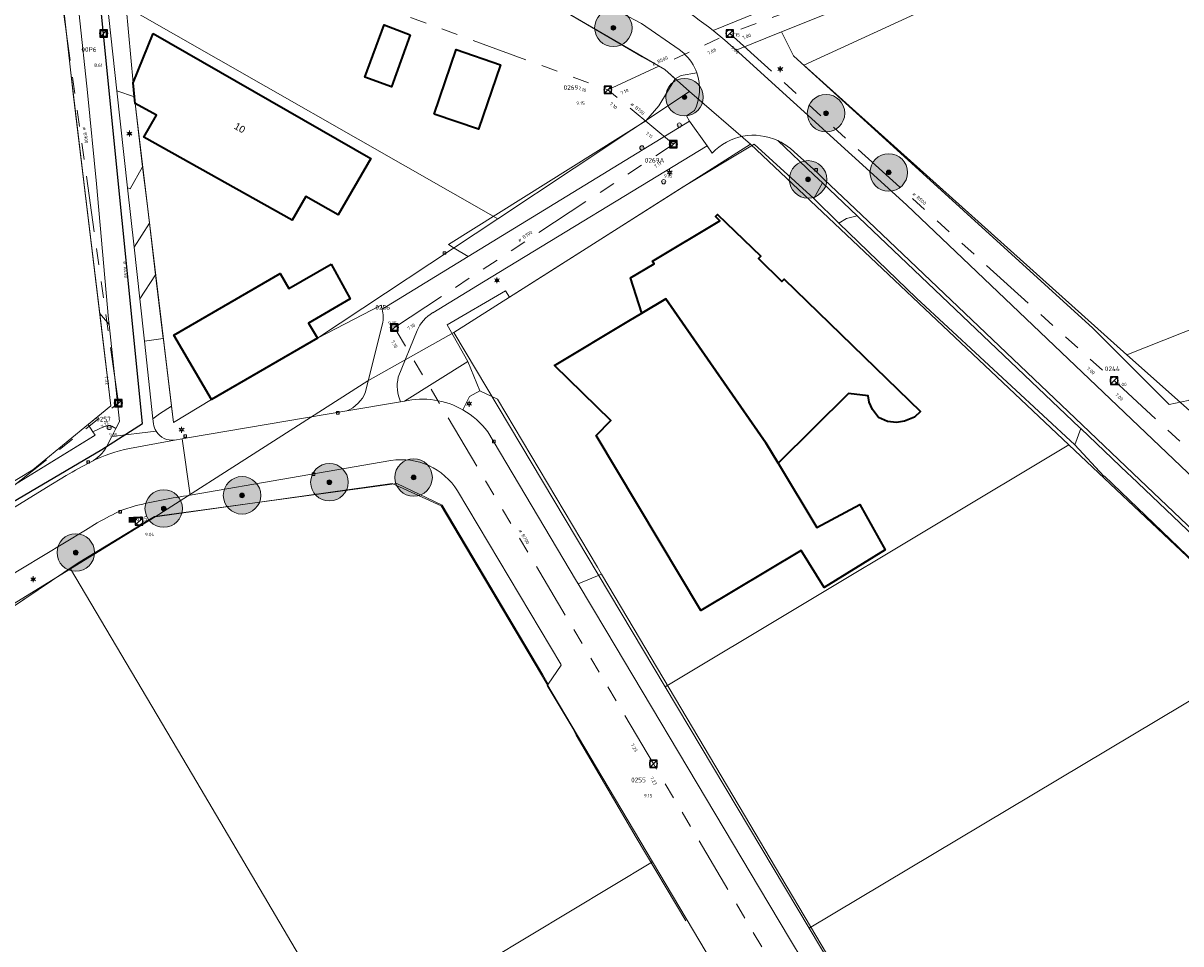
# Model space of a CAD drawing. Header units: metres. Extents: x 163628 to 167855, y 402678 to 405435.
# Tile 157 of 256: x 164856 to 164979, y 403373 to 403471. Entities that reach past the tile are written whole.
import ezdxf
from ezdxf.enums import TextEntityAlignment as Align

# ---------------------------------------------------------------- set-up
doc = ezdxf.new("R2010")
doc.units = ezdxf.units.M
doc.linetypes.add('X-CA190022.004-UO-WHM_Riolering gemeente_NLCS_v0.2$0$RI-GWA', pattern=[18.45, 6, -1.8, 1.75, -1.8, 1.75, -1.8, 1.75, -1.8])
doc.layers.get('0').update_dxf_attribs({"lineweight": 25})
for name, color, linetype, lineweight in [('X-CA190022.004-UO-BGT_Ondergrond$0$GE_201_SHDHek_Lijn_GEM', 253, 'X-CA190022.004-UO-BGT_Ondergrond$0$Hekwerk', 9), ('X-CA190022.004-UO-BGT_Ondergrond$0$GE_203_VGOHaag_Lijn_GEM', 253, 'X-CA190022.004-UO-BGT_Ondergrond$0$Heg', 9), ('X-CA190022.004-UO-BGT_Ondergrond$0$GE_314_WGDRijbaanLokaleweg_Vlak_GEM', 253, 'Continuous', 9), ('X-CA190022.004-UO-BGT_Ondergrond$0$GE_316_WGDFietspad_Vlak_GEM', 253, 'Continuous', 9), ('X-CA190022.004-UO-BGT_Ondergrond$0$GE_322_WGDInrit_Vlak_GEM', 253, 'Continuous', 9), ('X-CA190022.004-UO-BGT_Ondergrond$0$GE_363_OWGBerm_openverharding_Vlak_GEM', 253, 'Continuous', 9), ('X-CA190022.004-UO-BGT_Ondergrond$0$GE_364_OWGBerm_halfverhard_Vlak_GEM', 253, 'Continuous', 9), ('X-CA190022.004-UO-BGT_Ondergrond$0$GE_366_OWGBerm_groenvoorziening_Vlak_GEM', 253, 'Continuous', 9), ('X-CA190022.004-UO-BGT_Ondergrond$0$GE_367_OWGBerm_groenvoorziening_grasenk_GEM', 253, 'Continuous', 9), ('X-CA190022.004-UO-BGT_Ondergrond$0$GE_401_OTDErf_Vlak_GEM', 253, 'Continuous', 9), ('X-CA190022.004-UO-BGT_Ondergrond$0$GE_4502_GBKN_Huisnummer_Lijn_GEM', 7, 'Continuous', 9), ('X-CA190022.004-UO-BGT_Ondergrond$0$GE_476_BTDGraslandagrarisch_Vlak_GEM', 253, 'Continuous', 9), ('X-CA190022.004-UO-BGT_Ondergrond$0$GE_601_PNDgrondvlakpand_Vlak_MV_GEM', 34, 'Continuous', 35), ('X-CA190022.004-UO-BGT_Ondergrond$0$GE_814_BRDVerkeersbord_Punt_GEM', 253, 'Continuous', 9), ('X-CA190022.004-UO-BGT_Ondergrond$0$GE_861_PALLichtmast_Punt_GEM', 253, 'Continuous', 9), ('X-CA190022.004-UO-BGT_Ondergrond$0$GE_885_PutInspectieofRioolput_Punt_GEM', 253, 'Continuous', 9), ('X-CA190022.004-UO-BGT_Ondergrond$0$GE_886_PutKolk_Punt_GEM', 253, 'Continuous', 9), ('X-CA190022.004-UO-BGT_Ondergrond$0$GE_925_STMKunstobject_Punt_GEM', 253, 'Continuous', 9), ('X-CA190022.004-UO-BGT_Ondergrond$0$N-WE-RI-PUT_INSPECTIE-S', 253, 'Continuous', 9), ('X-CA190022.004-UO-DWM_Beplanting$0$B-WE-GR-BOOM-S AFKOMSTIG UIT BGT', 252, 'Continuous', 0), ('X-CA190022.004-UO-KAD_Percelen$0$B-WE-KG-GRENS_PERCEEL-GV', 150, 'Continuous', 9), ('X-CA190022.004-UO-WHM_Riolering gemeente - drukleidingen_v0.1$0$Riool_onder_druk_asbestcement_leidingen_450_hgml', 214, 'X-CA190022.004-UO-WHM_Riolering gemeente - drukleidingen_v0.1$0$1-200 PERSLEIDING', 25), ('X-CA190022.004-UO-WHM_Riolering gemeente_NLCS_v0.2$0$B-WE-RI-BOB-T18', 214, 'Continuous', 15), ('X-CA190022.004-UO-WHM_Riolering gemeente_NLCS_v0.2$0$B-WE-RI-DIAMETER-T18', 214, 'Continuous', 15), ('X-CA190022.004-UO-WHM_Riolering gemeente_NLCS_v0.2$0$B-WE-RI-GWA_TRANSPORTLEIDING-G', 214, 'X-CA190022.004-UO-WHM_Riolering gemeente_NLCS_v0.2$0$RI-GWA', 15), ('X-CA190022.004-UO-WHM_Riolering gemeente_NLCS_v0.2$0$B-WE-RI-PUT-S', 214, 'Continuous', 15), ('X-CA190022.004-UO-WHM_Riolering gemeente_NLCS_v0.2$0$B-WE-RI-PUTDEKSELHOOGTE-T18', 214, 'Continuous', 15), ('X-CA190022.004-UO-WHM_Riolering gemeente_NLCS_v0.2$0$B-WE-RI-PUTNUMMER-T25', 214, 'Continuous', 15)]:
    doc.layers.add(name, color=color, linetype=linetype, lineweight=lineweight)
doc.layers.add('X-CA190022.004-UO-DWM_Beplanting$0$N-GV-GR-GRAS-A-200', color=7, linetype='Continuous')
doc.styles.add('X-CA190022.004-UO-BGT_Ondergrond$0$BGT_NAR', font='arial.ttf', dxfattribs={"height": 1})
doc.styles.add('X-CA190022.004-UO-BGT_Ondergrond$0$NLCS-ISO', font='NLCS-ISO.ttf')
doc.styles.add('X-CA190022.004-UO-WHM_Riolering gemeente - drukleidingen_v0.1$0$NLCS-ISO', font='NLCS-ISO.ttf')
doc.styles.add('X-CA190022.004-UO-WHM_Riolering gemeente_NLCS_v0.2$0$NLCS-ISO-M200-T18', font='NLCS-ISO.ttf', dxfattribs={"height": 0.36})
doc.styles.add('X-CA190022.004-UO-WHM_Riolering gemeente_NLCS_v0.2$0$NLCS-ISO-M200-T25', font='NLCS-ISO.ttf', dxfattribs={"height": 0.5})
doc.linetypes.add('X-CA190022.004-UO-BGT_Ondergrond$0$Heg', pattern='A,5,-1.5,[2,dgnlstyle-meierijstad.shx,S=0.007937,R=45,X=0,Y=0],-1.5', length=8)
doc.linetypes.add('X-CA190022.004-UO-BGT_Ondergrond$0$Hekwerk', pattern='A,5,-1.5,[2,dgnlstyle-Veghel.shx,S=0.007937,R=0,X=0,Y=0],-1.5', length=8)
doc.linetypes.add('X-CA190022.004-UO-WHM_Riolering gemeente - drukleidingen_v0.1$0$1-200 PERSLEIDING', pattern='A,1.5,-0.6,["PERS",X-CA190022.004-UO-WHM_Riolering gemeente - drukleidingen_v0.1$0$NLCS-ISO,S=0.24,R=0,X=-0.5,Y=-0.12],-0.65', length=2.75)

# ---------------------------------------------------------------- blocks, each defined once
blk = doc.blocks.new('X-CA190022.004-UO-BGT_Ondergrond$0$SRI-KOLK-SO')
at = {"color": 0, "linetype": 'ByBlock', "lineweight": 18}
blk.add_lwpolyline([(-1.125, -1.125), (1.125, -1.125), (1.125, 1.125), (-1.125, 1.125)], close=True, dxfattribs=at)
at = {"color": 0, "linetype": 'ByBlock', "lineweight": 18, "style": 'X-CA190022.004-UO-BGT_Ondergrond$0$NLCS-ISO'}
blk.add_text('k', height=1.5, dxfattribs=at).set_placement((0, 0), align=Align.MIDDLE_CENTER)
blk = doc.blocks.new('X-CA190022.004-UO-BGT_Ondergrond$0$IMGEOKolk')
at = {"xscale": 5, "yscale": 5, "zscale": 5}
blk.add_blockref('X-CA190022.004-UO-BGT_Ondergrond$0$SRI-KOLK-SO', (0, 0), dxfattribs=at)
blk = doc.blocks.new('X-CA190022.004-UO-BGT_Ondergrond$0$SIE-WEG_PAAL_VERKEERSBORD-SO')
at = {"linetype": 'ByBlock', "lineweight": 18}
blk.add_circle((0, 0), 1.5, dxfattribs=at)
at = {"linetype": 'ByBlock', "lineweight": 18, "style": 'X-CA190022.004-UO-BGT_Ondergrond$0$NLCS-ISO'}
blk.add_text('vb', height=1.5, dxfattribs=at).set_placement((0, 0.13), align=Align.MIDDLE_CENTER)
blk = doc.blocks.new('X-CA190022.004-UO-BGT_Ondergrond$0$IMGEOVerkeersbord')
at = {"xscale": 5, "yscale": 5, "zscale": 5}
blk.add_blockref('X-CA190022.004-UO-BGT_Ondergrond$0$SIE-WEG_PAAL_VERKEERSBORD-SO', (0, 0), dxfattribs=at)
blk = doc.blocks.new('X-CA190022.004-UO-BGT_Ondergrond$0$SRI-PUT_INSPECTIEPUT_RIOOLPUT-SO')
at = {"color": 0, "linetype": 'ByBlock', "lineweight": 18}
blk.add_lwpolyline([(-1.12, -1.12), (1.12, -1.12), (1.12, 1.12), (-1.12, 1.12)], close=True, dxfattribs=at)
at = {"color": 0, "linetype": 'ByBlock', "lineweight": 18, "style": 'X-CA190022.004-UO-BGT_Ondergrond$0$NLCS-ISO'}
blk.add_text('r', height=1.5, dxfattribs=at).set_placement((0, 0.28), align=Align.MIDDLE_CENTER)
blk = doc.blocks.new('X-CA190022.004-UO-BGT_Ondergrond$0$IMGEOInspectierioolput')
at = {"layer": 'X-CA190022.004-UO-BGT_Ondergrond$0$N-WE-RI-PUT_INSPECTIE-S', "xscale": 10, "yscale": 10, "zscale": 10}
blk.add_blockref('X-CA190022.004-UO-BGT_Ondergrond$0$SRI-PUT_INSPECTIEPUT_RIOOLPUT-SO', (0, 0), dxfattribs=at)
blk = doc.blocks.new('X-CA190022.004-UO-BGT_Ondergrond$0$N-SIE-WEG_LICHTMAST-SO')
h = blk.add_hatch(color=256)
h.paths.add_polyline_path([(1.16, 0.5, 0.658505), (-1.16, 0.5)])
h.paths.add_polyline_path([(-1.16, -0.5, 0.658505), (1.16, -0.5)])
at = {"flags": 128}
for points in [[(-2.19, 1.27), (-1.1, 0.63)], [(-1.16, 0.5), (1.16, 0.5)], [(0, 1.27), (0, 2.53)], [(1.1, 0.63), (2.19, 1.27)], [(-2.19, -1.27), (-1.1, -0.63)], [(-1.16, -0.5), (1.16, -0.5)], [(0, -1.27), (0, -2.53)], [(2.19, -1.27), (1.1, -0.63)]]:
    blk.add_lwpolyline(points, dxfattribs=at)
at = {"ltscale": 0.5}
blk.add_circle((0, 0), 1.27, dxfattribs=at)
at = {"style": 'X-CA190022.004-UO-BGT_Ondergrond$0$NLCS-ISO'}
blk.add_attdef('TYPE', text='', height=1.8, dxfattribs=at).set_placement((0, 2.53), align=Align.BOTTOM_CENTER)
blk = doc.blocks.new('X-CA190022.004-UO-BGT_Ondergrond$0$IMGEOLichtmastpaal')
at = {"xscale": 5, "yscale": 5, "zscale": 5}
blk.add_blockref('X-CA190022.004-UO-BGT_Ondergrond$0$N-SIE-WEG_LICHTMAST-SO', (0, 6.4), dxfattribs=at)
blk = doc.blocks.new('*U26')
at = {"layer": 'X-CA190022.004-UO-BGT_Ondergrond$0$GE_925_STMKunstobject_Punt_GEM'}
h = blk.add_hatch(color=30, dxfattribs=at)
edge = h.paths.add_edge_path()
edge.add_spline(control_points=[(-15.9, -13.3), (-15.9, -15.9), (-13.3, -15.9)], knot_values=[0, 0, 0, 1, 1, 1], degree=2, periodic=0)
edge.add_line((-13.3, -15.9), (13.3, -15.9))
edge.add_spline(control_points=[(13.3, -15.9), (15.9, -15.9), (15.9, -13.3)], knot_values=[0, 0, 0, 1, 1, 1], degree=2, periodic=0)
edge.add_line((15.9, -13.3), (15.9, 13.3))
edge.add_spline(control_points=[(15.9, 13.3), (15.9, 15.9), (13.3, 15.9)], knot_values=[0, 0, 0, 1, 1, 1], degree=2, periodic=0)
edge.add_line((13.3, 15.9), (-13.3, 15.9))
edge.add_spline(control_points=[(-13.3, 15.9), (-15.9, 15.9), (-15.9, 13.3)], knot_values=[0, 0, 0, 1, 1, 1], degree=2, periodic=0)
edge.add_line((-15.9, 13.3), (-15.9, -13.3))
blk = doc.blocks.new('X-CA190022.004-UO-BGT_Ondergrond$0$IMGEOKunstobject')
at = {"layer": 'X-CA190022.004-UO-BGT_Ondergrond$0$GE_925_STMKunstobject_Punt_GEM'}
h = blk.add_hatch(color=0, dxfattribs=at)
edge = h.paths.add_edge_path()
edge.add_line((7.9, 9.1), (-7.9, 9.1))
edge.add_spline(control_points=[(-7.9, 9.1), (-9.1, 8.8), (-9.1, 7.9)], knot_values=[0, 0, 0, 1, 1, 1], degree=2, periodic=0)
edge.add_line((-9.1, 7.9), (-9.1, -7.9))
edge.add_spline(control_points=[(-9.1, -7.9), (-9.1, -9), (-7.7, -9.1)], knot_values=[0, 0, 0, 1, 1, 1], degree=2, periodic=0)
edge.add_line((-7.7, -9.1), (7.7, -9.1))
edge.add_spline(control_points=[(7.7, -9.1), (9.1, -9), (9.1, -7.9)], knot_values=[0, 0, 0, 1, 1, 1], degree=2, periodic=0)
edge.add_line((9.1, -7.9), (9.1, 7.9))
edge.add_spline(control_points=[(9.1, 7.9), (8.8, 9.1), (7.9, 9.1)], knot_values=[0, 0, 0, 1, 1, 1], degree=2, periodic=0)
h = blk.add_hatch(color=0, dxfattribs=at)
edge = h.paths.add_edge_path(flags=0)
edge.add_spline(control_points=[(-6.4, -6.2), (-6.4, -6.4), (-6.2, -6.4)], knot_values=[0, 0, 0, 1, 1, 1], degree=2, periodic=0)
edge.add_line((-6.2, -6.4), (6.2, -6.4))
edge.add_spline(control_points=[(6.2, -6.4), (6.4, -6.4), (6.4, -6.2)], knot_values=[0, 0, 0, 1, 1, 1], degree=2, periodic=0)
edge.add_line((6.4, -6.2), (6.4, 6.2))
edge.add_spline(control_points=[(6.4, 6.2), (6.4, 6.3), (6.2, 6.4)], knot_values=[0, 0, 0, 1, 1, 1], degree=2, periodic=0)
edge.add_line((6.2, 6.4), (-6.2, 6.4))
edge.add_spline(control_points=[(-6.2, 6.4), (-6.3, 6.4), (-6.4, 6.2)], knot_values=[0, 0, 0, 1, 1, 1], degree=2, periodic=0)
edge.add_line((-6.4, 6.2), (-6.4, -6.2))
at = {"layer": 'X-CA190022.004-UO-BGT_Ondergrond$0$GE_925_STMKunstobject_Punt_GEM', "color": 0}
blk.add_blockref('*U26', (0, 0), dxfattribs=at)
blk = doc.blocks.new('X-CA190022.004-UO-WHM_Riolering gemeente_NLCS_v0.2$0$B-SRI-PUT_BETON-SO')
blk.add_line((-1.41, -1.41), (1.41, 1.41))
at = {"lineweight": -3, "flags": 128}
blk.add_lwpolyline([(2, -2), (2, 2), (-2, 2), (-2, -2)], close=True, dxfattribs=at)
at = {"lineweight": -3}
blk.add_circle((0, 0), 2, dxfattribs=at)
blk = doc.blocks.new('X-CA190022.004-UO-DWM_Beplanting$0$SGR-BOOM_01-SO')
at = {"linetype": 'ByBlock', "lineweight": 18}
h = blk.add_hatch(color=0, dxfattribs=at)
h.dxf.hatch_style = 1
edge = h.paths.add_edge_path()
edge.add_arc((0, 0), 0.25, 0, 360)
at = {"color": 0, "linetype": 'ByBlock', "lineweight": 18}
for radius in [2, 0.25]:
    blk.add_circle((0, 0), radius, dxfattribs=at)
blk = doc.blocks.new('X-CA190022.004-UO-DWM_Beplanting$0$IMGEOBoom')
at = {"transparency": 33554457}
h = blk.add_hatch(color=256, dxfattribs=at)
h.dxf.hatch_style = 1
edge = h.paths.add_edge_path()
edge.add_arc((0, 0), 100, 0, 360)
edge = h.paths.add_edge_path(flags=17)
edge.add_arc((0, 0), 12.5, 0, 360)
h = blk.add_hatch()
h.set_pattern_fill('ANGLE', color=256)
h.set_pattern_definition([(0, (0, 0), (0, 6.985), [5.08, -1.905]), (90, (0, 0), (-6.985, 4e-16), [5.08, -1.905])])
edge = h.paths.add_edge_path(flags=17)
edge.add_arc((0, 0), 12.5, 0, 360)
at = {"layer": 'X-CA190022.004-UO-DWM_Beplanting$0$N-GV-GR-GRAS-A-200'}
h = blk.add_hatch(color=256, dxfattribs=at)
h.dxf.hatch_style = 1
edge = h.paths.add_edge_path(flags=17)
edge.add_arc((0, 0), 12.5, 0, 360)
at = {"xscale": 50, "yscale": 50, "zscale": 50}
blk.add_blockref('X-CA190022.004-UO-DWM_Beplanting$0$SGR-BOOM_01-SO', (0, 0), dxfattribs=at)

msp = doc.modelspace()

# ---------------------------------------------------------------- linework, layer by layer
at = {"layer": 'X-CA190022.004-UO-BGT_Ondergrond$0$GE_201_SHDHek_Lijn_GEM'}
for p, q in [((164863.076, 403427.538), (164862.574, 403428.321)), ((164821.572, 403401.523), (164863.308, 403427.157)), ((164863.308, 403427.157), (164863.076, 403427.538)), ((164895.485, 403422.029), (164869.658, 403418.491)), ((164900.325, 403419.702), (164895.485, 403422.029)), ((164869.658, 403418.491), (164861.493, 403413.556)), ((164861.493, 403413.556), (164851.096, 403406.561))]:
    msp.add_line(p, q, dxfattribs=at)
at = {"layer": 'X-CA190022.004-UO-BGT_Ondergrond$0$GE_203_VGOHaag_Lijn_GEM'}
for p, q in [((164923.442, 403462.283), (164922.05, 403460.69)), ((164922.05, 403460.69), (164901.016, 403447.491)), ((164933.594, 403458.225), (164926.038, 403453.675)), ((164939.983, 403452.401), (164933.594, 403458.225)), ((164901.016, 403447.491), (164901.625, 403447.123)), ((164900.866, 403438.956), (164907.089, 403442.575)), ((164903.083, 403435.041), (164900.866, 403438.956)), ((164906.224, 403430.997), (164904.35, 403431.913)), ((164916.879, 403413.079), (164906.224, 403430.997))]:
    msp.add_line(p, q, dxfattribs=at)
at = {"layer": 'X-CA190022.004-UO-BGT_Ondergrond$0$GE_314_WGDRijbaanLokaleweg_Vlak_GEM', "flags": 128}
for points in [[(164987.254, 403490.483), (164936.523, 403470.173), (164931.67, 403468.23), (164930.468, 403469.305), (164929.218, 403470.324), (164934.918, 403472.65), (164986.179, 403493.565), (164995.617, 403497.416), (165006.079, 403501.684), (165007.2, 403498.468), (164987.254, 403490.483)], [(164926.095, 403467.899), (164925.6, 403468.29), (164921.589, 403471.078), (164916.13, 403474), (164910.48, 403476.49), (164901.8, 403479.56), (164901.063, 403479.821), (164896.994, 403481.26), (164883.11, 403486.17), (164866.075, 403491.013), (164864.96, 403491.33), (164857.52, 403493.35), (164856.308, 403493.795)], [(164869.825, 403427.584), (164865.083, 403427.02), (164865.527, 403427.87), (164865.922, 403428.627), (164864.796, 403438.978), (164864.735, 403439.533), (164863.473, 403453.96), (164862.494, 403463.715), (164861.594, 403472.05), (164860.502, 403482.569), (164859.39, 403488.66), (164858.936, 403489.798), (164857.796, 403492.658), (164862.425, 403491.384), (164862.732, 403489.638), (164862.91, 403488.63), (164863.18, 403486.203), (164863.92, 403479.557), (164865.637, 403463.889)], [(164929.218, 403470.324), (164930.468, 403469.305), (164931.67, 403468.23)], [(164931.67, 403468.23), (164931.97, 403467.99), (164949.86, 403451.75), (165026.383, 403378.875), (165023.603, 403375.954), (165021.956, 403377.521), (165016.529, 403382.683), (164996.875, 403401.378), (164990.601, 403407.345), (164974.045, 403423.092), (164968.588, 403428.283), (164945.057, 403450.665), (164941.078, 403454.449), (164940.275, 403455.206), (164937.868, 403457.378), (164937.433, 403457.771)], [(164865.637, 403463.889), (164866.77, 403453.551), (164867.463, 403447.222), (164868.065, 403441.731), (164868.561, 403437.208), (164869.471, 403428.899), (164869.528, 403428.379)], [(164929.125, 403457.253), (164928.581, 403458.021), (164926.723, 403460.667), (164926.398, 403461.23), (164927.236, 403461.79)], [(164990.325, 403407.055), (164973.769, 403422.802), (164973.457, 403423.099), (164968.438, 403427.874), (164968.312, 403427.993), (164944.781, 403450.375), (164944.593, 403450.554), (164940.88, 403454.08), (164940.001, 403454.915), (164936.134, 403458.586)], [(164937.433, 403457.771), (164937.868, 403457.378), (164940.275, 403455.206), (164941.078, 403454.449), (164945.057, 403450.665), (164968.588, 403428.283), (164974.045, 403423.092)], [(164894.869, 403424.468), (164873.464, 403420.774), (164872.61, 403426.795), (164873.171, 403426.899), (164890.154, 403429.753), (164895.898, 403430.728), (164896.297, 403430.799)], [(164864.518, 403425.938), (164865.083, 403427.02), (164869.825, 403427.584)], [(164866.994, 403425.763), (164871.782, 403426.642), (164872.61, 403426.795), (164873.464, 403420.774)], [(164871.782, 403426.642), (164866.994, 403425.763)], [(164905.197, 403427.523), (164914.546, 403411.796), (164914.831, 403411.317), (164917.77, 403406.374), (164930.403, 403385.187), (164934.173, 403378.875), (164937.392, 403373.485), (164940.275, 403368.658), (164947.741, 403356.157), (164950.067, 403351.875)], [(164837.337, 403408.816), (164838.14, 403409.309), (164858.128, 403421.581), (164860.212, 403422.86)], [(164974.045, 403423.092), (164990.601, 403407.345)], [(164867.698, 403419.667), (164866.168, 403419.173)], [(164863.544, 403417.82), (164862.28, 403417.057), (164851.04, 403410.273), (164839.115, 403402.81), (164839.002, 403402.739)]]:
    msp.add_lwpolyline(points, dxfattribs=at)
at = {"layer": 'X-CA190022.004-UO-BGT_Ondergrond$0$GE_314_WGDRijbaanLokaleweg_Vlak_GEM', "extrusion": (0, 0, -1)}
for centre, radius, start, end in [((-164897.396, 403429.927), 51.426, 117.21594, 128.2287), ((-164933.532, 403452.996), 6.166, 114.96108, 129.24771), ((-164898.218, 403422.282), 8.731, 77.28691, 119.72711), ((-164898.161, 403422.23), 8.804, 119.88659, 143.04938), ((-164869.738, 403411.299), 14.722, 62.21882, 79.25811), ((-164887.583, 403376.209), 54.088, 59.59878, 62.81927)]:
    msp.add_arc(centre, radius, start, end, dxfattribs=at)
at = {"layer": 'X-CA190022.004-UO-BGT_Ondergrond$0$GE_314_WGDRijbaanLokaleweg_Vlak_GEM'}
for centre, radius, start, end in [((164922.643, 403464.067), 5.157, 19.69376, 47.98893), ((164922.689, 403464.104), 5.102, 333.02754, 19.47692), ((164933.557, 403453.042), 6.114, 65.07045, 136.46584), ((164933.532, 403452.996), 6.166, 50.75229, 65.03892), ((164871.559, 403428.685), 2.054, 188.56482, 212.40504), ((164871.561, 403428.686), 2.056, 212.4151, 276.17732), ((164860.982, 403427.893), 4.041, 297.95436, 331.06024), ((164869.738, 403411.299), 14.722, 100.74189, 117.78118), ((164895.991, 403417.535), 7.023, 31.71483, 99.19548), ((164883.682, 403351.981), 69.548, 98.44863, 103.28704), ((164880.059, 403389.012), 33.207, 114.72894, 119.82459)]:
    msp.add_arc(centre, radius, start, end, dxfattribs=at)
at = {"layer": 'X-CA190022.004-UO-BGT_Ondergrond$0$GE_316_WGDFietspad_Vlak_GEM', "flags": 128}
for points in [[(164893.917, 403440.598), (164903.114, 403446.224), (164926.723, 403460.667), (164928.581, 403458.021)], [(164928.581, 403458.021), (164904.749, 403443.535), (164899.325, 403440.238)], [(164892.156, 403431.786), (164892.411, 403432.812), (164893.96, 403439.041)], [(164897.653, 403438.325), (164895.651, 403433.363)], [(164895.898, 403430.728), (164890.154, 403429.753)]]:
    msp.add_lwpolyline(points, dxfattribs=at)
at = {"layer": 'X-CA190022.004-UO-BGT_Ondergrond$0$GE_316_WGDFietspad_Vlak_GEM'}
for centre, radius, start, end in [((164890.667, 403439.729), 3.364, 348.19508, 14.96881), ((164901.553, 403436.604), 4.263, 121.50737, 156.18442), ((164899.51, 403432.396), 3.978, 165.92733, 204.78298), ((164888.695, 403433.192), 3.735, 292.987, 337.89336)]:
    msp.add_arc(centre, radius, start, end, dxfattribs=at)
at = {"layer": 'X-CA190022.004-UO-BGT_Ondergrond$0$GE_322_WGDInrit_Vlak_GEM', "flags": 128}
for points in [[(164868.816, 403452.157), (164869.102, 403449.777), (164867.463, 403447.222), (164866.77, 403453.551), (164867.065, 403453.459), (164868.381, 403455.779), (164868.816, 403452.157)], [(164940.88, 403454.08), (164944.593, 403450.554), (164943.464, 403450.285), (164942.621, 403449.789), (164939.983, 403452.401), (164940.88, 403454.08)], [(164870.579, 403437.478), (164870.594, 403437.357), (164871.444, 403430.282), (164870.191, 403429.465), (164869.471, 403428.899), (164868.561, 403437.208), (164870.579, 403437.478)], [(164896.297, 403430.799), (164903.083, 403435.041), (164904.35, 403431.913)], [(164904.35, 403431.913), (164903.255, 403431.286), (164902.548, 403429.864)]]:
    msp.add_lwpolyline(points, dxfattribs=at)
at = {"layer": 'X-CA190022.004-UO-BGT_Ondergrond$0$GE_322_WGDInrit_Vlak_GEM'}
msp.add_arc((164898.218, 403422.282), 8.731, 60.27289, 102.71309, dxfattribs=at)
at = {"layer": 'X-CA190022.004-UO-BGT_Ondergrond$0$GE_363_OWGBerm_openverharding_Vlak_GEM', "flags": 128}
for points in [[(164867.57, 403462.53), (164868.381, 403455.779), (164867.065, 403453.459), (164866.77, 403453.551), (164865.637, 403463.889), (164867.508, 403463.249), (164867.57, 403462.53)], [(164869.102, 403449.777), (164869.761, 403444.29), (164868.065, 403441.731), (164867.463, 403447.222), (164869.102, 403449.777)]]:
    msp.add_lwpolyline(points, dxfattribs=at)
at = {"layer": 'X-CA190022.004-UO-BGT_Ondergrond$0$GE_364_OWGBerm_halfverhard_Vlak_GEM', "flags": 128}
msp.add_lwpolyline([(164864.796, 403438.978), (164865.922, 403428.627), (164865.527, 403427.87), (164865.102, 403428.137), (164864.721, 403428.217), (164864.197, 403428.074), (164863.076, 403427.538), (164862.574, 403428.321), (164864.996, 403430.304), (164863.804, 403440.157), (164864.796, 403438.978)], dxfattribs=at)
at = {"layer": 'X-CA190022.004-UO-BGT_Ondergrond$0$GE_366_OWGBerm_groenvoorziening_Vlak_GEM', "flags": 128}
for points in [[(164869.528, 403428.379), (164869.471, 403428.899), (164870.191, 403429.465), (164871.444, 403430.282), (164871.654, 403428.532), (164875.72, 403430.96), (164887.02, 403437.53), (164893.807, 403441.021), (164893.917, 403440.598)], [(164893.96, 403439.041), (164892.411, 403432.812)], [(164892.411, 403432.812), (164892.156, 403431.786)], [(164902.548, 403429.864), (164903.255, 403431.286), (164904.35, 403431.913), (164906.224, 403430.997)], [(164906.224, 403430.997), (164916.879, 403413.079), (164917.307, 403412.359), (164914.831, 403411.317), (164914.546, 403411.796), (164905.197, 403427.523)], [(164890.154, 403429.753), (164873.171, 403426.899), (164872.61, 403426.795), (164871.782, 403426.642)], [(164821.826, 403400.923), (164821.444, 403401.426), (164821.572, 403401.523), (164863.308, 403427.157), (164863.076, 403427.538), (164864.197, 403428.074), (164864.721, 403428.217), (164865.102, 403428.137), (164865.527, 403427.87), (164865.083, 403427.02), (164864.518, 403425.938)], [(164873.464, 403420.774), (164894.869, 403424.468)], [(164860.212, 403422.86), (164858.128, 403421.581)], [(164858.128, 403421.581), (164838.14, 403409.309), (164837.337, 403408.816)], [(164901.966, 403421.227), (164912.985, 403402.742), (164913.036, 403402.656), (164911.643, 403400.635), (164911.07, 403401.6), (164900.325, 403419.702), (164895.485, 403422.029), (164869.658, 403418.491), (164861.493, 403413.556), (164851.096, 403406.561), (164850.917, 403406.819), (164850.455, 403407.484)], [(164866.168, 403419.173), (164867.698, 403419.667)], [(164851.04, 403410.273), (164862.28, 403417.057), (164863.544, 403417.82)]]:
    msp.add_lwpolyline(points, dxfattribs=at)
at = {"layer": 'X-CA190022.004-UO-BGT_Ondergrond$0$GE_366_OWGBerm_groenvoorziening_Vlak_GEM', "extrusion": (0, 0, -1)}
for centre, radius, start, end in [((-164890.667, 403439.729), 3.364, 165.03119, 191.80492), ((-164888.695, 403433.192), 3.735, 202.10664, 247.013), ((-164871.559, 403428.685), 2.054, 327.59496, 351.43518), ((-164871.561, 403428.686), 2.056, 263.82268, 327.5849), ((-164860.982, 403427.893), 4.041, 208.93976, 242.04564), ((-164895.991, 403417.535), 7.023, 80.80452, 148.28517), ((-164883.682, 403351.981), 69.548, 76.71296, 81.55137), ((-164880.059, 403389.012), 33.207, 60.17541, 65.27106)]:
    msp.add_arc(centre, radius, start, end, dxfattribs=at)
at = {"layer": 'X-CA190022.004-UO-BGT_Ondergrond$0$GE_366_OWGBerm_groenvoorziening_Vlak_GEM'}
for centre, radius, start, end in [((164898.161, 403422.23), 8.804, 36.95062, 60.11341), ((164887.583, 403376.209), 54.088, 117.18073, 120.40122)]:
    msp.add_arc(centre, radius, start, end, dxfattribs=at)
at = {"layer": 'X-CA190022.004-UO-BGT_Ondergrond$0$GE_367_OWGBerm_groenvoorziening_grasenk_GEM', "flags": 128}
for points in [[(164859.39, 403488.66), (164860.502, 403482.569), (164861.594, 403472.05), (164862.494, 403463.715), (164863.473, 403453.96), (164864.735, 403439.533), (164864.796, 403438.978), (164863.804, 403440.157), (164863.666, 403441.296), (164862.249, 403453.006), (164860.686, 403466.129), (164859.593, 403475.949), (164858.863, 403482.515), (164858.048, 403489.835), (164858.936, 403489.798), (164859.39, 403488.66)], [(164866.612, 403472.854), (164867.38, 403464.74), (164867.508, 403463.249), (164865.637, 403463.889), (164863.92, 403479.557), (164865.898, 403478.792), (164866.102, 403478.713), (164866.612, 403472.854)], [(164927.499, 403465.805), (164925.819, 403465.518), (164925.189, 403465.167), (164924.085, 403466.159), (164921.671, 403467.512), (164912.727, 403472.756), (164899.56, 403477.39), (164899.256, 403477.5), (164899.744, 403478.738), (164901.063, 403479.821), (164901.8, 403479.56)], [(164901.8, 403479.56), (164910.48, 403476.49), (164916.13, 403474), (164921.589, 403471.078), (164925.6, 403468.29), (164926.095, 403467.899)], [(165026.383, 403378.875), (164949.86, 403451.75), (164931.97, 403467.99), (164931.67, 403468.23), (164936.523, 403470.173), (164937.813, 403467.612), (164969.732, 403438.585), (164977.861, 403430.461), (164979.896, 403430.855)], [(164926.723, 403460.667), (164903.114, 403446.224), (164901.625, 403447.123), (164901.016, 403447.491), (164922.05, 403460.69), (164923.442, 403462.283), (164925.189, 403465.167), (164925.819, 403465.518), (164927.499, 403465.805)], [(164927.236, 403461.79), (164926.398, 403461.23), (164926.723, 403460.667)], [(164936.134, 403458.586), (164940.001, 403454.915), (164940.88, 403454.08), (164939.983, 403452.401), (164933.594, 403458.225), (164926.038, 403453.675), (164911.481, 403444.404), (164907.505, 403441.881), (164907.089, 403442.575), (164900.866, 403438.956)], [(164899.325, 403440.238), (164904.749, 403443.535), (164928.581, 403458.021), (164929.125, 403457.253)], [(164944.593, 403450.554), (164944.781, 403450.375), (164968.312, 403427.993), (164968.438, 403427.874), (164967.806, 403426.153), (164950.91, 403441.793), (164942.621, 403449.789), (164943.464, 403450.285), (164944.593, 403450.554)], [(164869.761, 403444.29), (164870.579, 403437.478), (164868.561, 403437.208), (164868.065, 403441.731), (164869.761, 403444.29)], [(164900.866, 403438.956), (164903.083, 403435.041), (164896.297, 403430.799), (164895.898, 403430.728)], [(164895.651, 403433.363), (164897.653, 403438.325)]]:
    msp.add_lwpolyline(points, dxfattribs=at)
at = {"layer": 'X-CA190022.004-UO-BGT_Ondergrond$0$GE_367_OWGBerm_groenvoorziening_grasenk_GEM', "extrusion": (0, 0, -1)}
for centre, radius, start, end in [((-164922.643, 403464.067), 5.157, 132.01107, 160.30624), ((-164922.689, 403464.104), 5.102, 160.52308, 206.97246), ((-164933.557, 403453.042), 6.114, 43.53416, 114.92955), ((-164901.553, 403436.604), 4.263, 23.81558, 58.49263), ((-164899.51, 403432.396), 3.978, 335.21702, 14.07267)]:
    msp.add_arc(centre, radius, start, end, dxfattribs=at)
at = {"layer": 'X-CA190022.004-UO-BGT_Ondergrond$0$GE_401_OTDErf_Vlak_GEM', "flags": 128}
for points in [[(164921.189, 403507.524), (164923.024, 403495.824), (164927.727, 403480.797), (164933.004, 403474.947), (164934.918, 403472.65), (164929.218, 403470.324)], [(164859.593, 403475.949), (164860.686, 403466.129), (164862.249, 403453.006), (164863.666, 403441.296), (164863.804, 403440.157), (164864.996, 403430.304), (164862.574, 403428.321), (164863.076, 403427.538), (164863.308, 403427.157), (164821.572, 403401.523), (164821.444, 403401.426), (164821.826, 403400.923)], [(164923.442, 403462.283), (164922.05, 403460.69), (164901.016, 403447.491), (164901.625, 403447.123), (164903.114, 403446.224), (164893.917, 403440.598), (164893.807, 403441.021), (164887.02, 403437.53), (164886.08, 403439.13), (164890.51, 403441.73), (164888.48, 403445.42), (164883.99, 403442.81), (164883.05, 403444.42), (164871.72, 403437.83), (164875.72, 403430.96), (164871.654, 403428.532), (164871.444, 403430.282), (164870.594, 403437.357), (164870.579, 403437.478), (164869.761, 403444.29), (164869.102, 403449.777), (164868.816, 403452.157), (164868.381, 403455.779), (164867.57, 403462.53), (164869.85, 403461.29), (164868.52, 403458.95), (164884.33, 403450.09), (164885.8, 403452.64), (164889.24, 403450.66), (164892.71, 403456.68), (164869.52, 403470.01), (164867.38, 403464.74), (164866.612, 403472.854)], [(164912.727, 403472.756), (164921.671, 403467.512), (164924.085, 403466.159), (164925.189, 403465.167), (164923.442, 403462.283)], [(164896.92, 403469.87), (164894.91, 403464.34), (164892.09, 403465.37), (164894.13, 403470.95), (164896.92, 403469.87)], [(164899.47, 403461.4), (164901.82, 403468.29), (164906.56, 403466.67), (164904.22, 403459.8), (164899.47, 403461.4)], [(164942.457, 403369.988), (164939.608, 403374.792), (164936.447, 403380.121), (164932.585, 403386.632), (164924.55, 403400.179), (164919.458, 403408.742), (164917.307, 403412.359), (164916.879, 403413.079), (164906.224, 403430.997), (164904.35, 403431.913), (164903.083, 403435.041), (164900.866, 403438.956), (164907.089, 403442.575), (164907.505, 403441.881), (164911.481, 403444.404), (164926.038, 403453.675), (164933.594, 403458.225), (164939.983, 403452.401), (164942.621, 403449.789), (164950.91, 403441.793), (164967.806, 403426.153), (164970.914, 403422.789), (164970.983, 403422.801), (164989.433, 403405.096)], [(164941.076, 403410.923), (164938.637, 403414.874), (164927.919, 403408.459), (164916.755, 403427.14), (164918.305, 403428.735), (164912.309, 403434.6), (164920.249, 403439.364), (164921.613, 403440.183), (164920.426, 403443.96), (164922.933, 403445.46), (164922.761, 403445.748), (164929.938, 403450.044), (164929.482, 403450.482), (164929.568, 403450.571), (164929.684, 403450.691), (164934.312, 403446.251), (164934.071, 403445.999), (164936.561, 403443.565), (164936.793, 403443.805), (164951.336, 403429.711), (164950.723, 403429.078), (164949.654, 403428.653), (164948.771, 403428.541), (164947.813, 403428.63), (164946.877, 403429.066), (164946.23, 403429.895), (164945.889, 403430.689), (164945.772, 403431.359), (164943.685, 403431.609), (164936.149, 403424.203), (164940.295, 403417.324), (164944.861, 403419.779), (164947.585, 403414.941), (164941.076, 403410.923)], [(164851.096, 403406.561), (164861.493, 403413.556), (164869.658, 403418.491), (164895.485, 403422.029), (164900.325, 403419.702), (164911.07, 403401.6), (164911.643, 403400.635), (164911.538, 403400.482), (164914.303, 403395.844), (164914.624, 403395.178), (164921.016, 403384.278), (164926.329, 403375.366)]]:
    msp.add_lwpolyline(points, dxfattribs=at)
at = {"layer": 'X-CA190022.004-UO-BGT_Ondergrond$0$GE_401_OTDErf_Vlak_GEM'}
msp.add_arc((164897.396, 403429.927), 51.426, 51.7713, 62.78406, dxfattribs=at)
at = {"layer": 'X-CA190022.004-UO-BGT_Ondergrond$0$GE_476_BTDGraslandagrarisch_Vlak_GEM', "flags": 128}
msp.add_lwpolyline([(165013.332, 403499.956), (165030.959, 403452.747), (165023.079, 403449.483), (165008.747, 403442.968), (164979.896, 403430.855), (164977.861, 403430.461), (164969.732, 403438.585), (164937.813, 403467.612), (164936.523, 403470.173), (164987.254, 403490.483), (165007.2, 403498.468), (165007.367, 403497.99), (165008.172, 403498.022), (165013.332, 403499.956)], dxfattribs=at)
at = {"layer": 'X-CA190022.004-UO-BGT_Ondergrond$0$GE_601_PNDgrondvlakpand_Vlak_MV_GEM', "flags": 128}
for points in [[(164896.92, 403469.87), (164894.91, 403464.34), (164892.09, 403465.37), (164894.13, 403470.95), (164896.92, 403469.87)], [(164869.52, 403470.01), (164892.71, 403456.68), (164889.24, 403450.66), (164885.8, 403452.64), (164884.33, 403450.09), (164868.52, 403458.95), (164869.85, 403461.29), (164867.57, 403462.53), (164867.508, 403463.249), (164867.38, 403464.74), (164869.52, 403470.01)], [(164899.47, 403461.4), (164901.82, 403468.29), (164906.56, 403466.67), (164904.22, 403459.8), (164899.47, 403461.4)], [(164921.613, 403440.183), (164920.426, 403443.96), (164922.933, 403445.46), (164922.761, 403445.748), (164929.938, 403450.044), (164929.482, 403450.482), (164929.568, 403450.571), (164929.684, 403450.691), (164934.312, 403446.251), (164934.071, 403445.999), (164936.561, 403443.565), (164936.793, 403443.805), (164951.336, 403429.711), (164950.723, 403429.078), (164949.654, 403428.653), (164948.771, 403428.541), (164947.813, 403428.63), (164946.877, 403429.066), (164946.23, 403429.895), (164945.889, 403430.689), (164945.772, 403431.359), (164943.685, 403431.609), (164936.149, 403424.203), (164934.84, 403426.373), (164924.191, 403441.73), (164921.613, 403440.183)], [(164888.48, 403445.42), (164890.51, 403441.73), (164886.08, 403439.13), (164887.02, 403437.53), (164875.72, 403430.96), (164871.72, 403437.83), (164883.05, 403444.42), (164883.99, 403442.81), (164888.48, 403445.42)], [(164934.84, 403426.373), (164936.149, 403424.203), (164940.295, 403417.324), (164944.861, 403419.779), (164947.585, 403414.941), (164941.076, 403410.923), (164938.637, 403414.874), (164927.919, 403408.459), (164916.755, 403427.14), (164918.305, 403428.735), (164912.309, 403434.6), (164920.249, 403439.364), (164921.613, 403440.183), (164924.191, 403441.73), (164934.84, 403426.373)]]:
    msp.add_lwpolyline(points, dxfattribs=at)
at = {"layer": 'X-CA190022.004-UO-KAD_Percelen$0$B-WE-KG-GRENS_PERCEEL-GV', "flags": 128}
for points in [[(164973.363, 403435.752), (164938.909, 403466.637), (164977.357, 403484.345), (165014.574, 403498.968), (165028.772, 403457.695), (165031.011, 403450.909), (165035.797, 403452.89), (165076.688, 403336.028), (164980.053, 403429.822)], [(165028.772, 403457.695), (165014.574, 403498.968), (164977.357, 403484.345), (164938.909, 403466.637), (164973.363, 403435.752)], [(164866.612, 403472.854), (164906.278, 403450.229), (164914.403, 403455.632), (164926.724, 403463.811), (164924.085, 403466.159), (164912.727, 403472.756), (164865.033, 403489.542)], [(164866.612, 403472.854), (164867.38, 403464.74), (164867.57, 403462.53), (164871.654, 403428.532), (164875.72, 403430.96), (164887.02, 403437.53), (164906.278, 403450.229)], [(164901.56, 403438.109), (164924.099, 403400.344), (164967.18, 403426.127), (164933.216, 403458.195)], [(165028.772, 403457.695), (164973.363, 403435.752), (164980.053, 403429.822), (165031.011, 403450.909)], [(164954.833, 403348.861), (164939.479, 403374.607), (164924.099, 403400.344), (164901.56, 403438.109), (164892.411, 403432.951), (164869.716, 403418.472), (164895.001, 403422.031), (164900.223, 403419.651), (164922.777, 403381.654), (164939.242, 403353.915), (164937.222, 403345.746), (164906.472, 403327.395), (164895.777, 403322.587), (164886.48, 403318.408), (164886.87, 403317.695), (164884.283, 403316.292), (164880.857, 403314.775), (164884.46, 403306.528), (164884.675, 403305.956), (164908.249, 403316.527), (164912.496, 403318.411), (164933.165, 403330.901), (164956.96, 403345.302)], [(164989.901, 403404.693), (164967.18, 403426.127), (164924.099, 403400.344), (164939.479, 403374.607)], [(164905.276, 403371.149), (164922.777, 403381.654), (164900.223, 403419.651), (164895.001, 403422.031), (164869.716, 403418.472), (164860.691, 403412.925), (164873.687, 403390.933), (164890.583, 403362.324)], [(164845.357, 403357.724), (164856.298, 403362.654), (164860.907, 403364.695), (164863.665, 403365.973), (164863.965, 403366.253), (164864.324, 403365.48), (164873.801, 403369.889), (164895.777, 403322.587), (164906.472, 403327.395), (164937.222, 403345.746), (164939.242, 403353.915), (164922.777, 403381.654), (164905.276, 403371.149), (164890.583, 403362.324), (164873.687, 403390.933), (164860.691, 403412.925), (164848.448, 403405.401), (164839.719, 403399.409), (164830.216, 403391.446), (164834.264, 403382.34), (164845.19, 403358.15)], [(165012.524, 403383.331), (164989.901, 403404.693), (164939.479, 403374.607), (164954.833, 403348.861)]]:
    msp.add_lwpolyline(points, close=True, dxfattribs=at)
for points in [[(164650.993, 403447.673), (164691.364, 403412.413), (164701.973, 403403.147), (164702.342, 403402.825), (164709.573, 403396.51), (164714.777, 403391.964), (164723.788, 403384.094), (164727.601, 403381.15), (164764.167, 403349.345), (164767.456, 403347.051), (164771.922, 403352.119), (164827.955, 403404.53), (164832.567, 403408.529), (164836.9, 403411.527), (164856.673, 403423.489), (164864.996, 403430.304), (164860.969, 403463.589), (164858.048, 403489.835)], [(164858.048, 403489.835), (164860.969, 403463.589), (164864.996, 403430.304), (164856.673, 403423.489), (164836.9, 403411.527), (164832.567, 403408.529), (164827.955, 403404.53), (164771.922, 403352.119), (164767.456, 403347.051), (164775.692, 403341.308), (164764.086, 403326.212)], [(164848.448, 403405.401), (164860.691, 403412.925), (164869.716, 403418.472), (164892.411, 403432.951), (164901.56, 403438.109), (164933.216, 403458.195), (164926.724, 403463.811), (164914.403, 403455.632), (164906.278, 403450.229), (164887.02, 403437.53), (164875.72, 403430.96), (164871.654, 403428.532), (164867.57, 403462.53), (164867.38, 403464.74), (164866.612, 403472.854)], [(164912.727, 403472.756), (164924.085, 403466.159), (164926.724, 403463.811), (164933.216, 403458.195), (164967.18, 403426.127), (164989.901, 403404.693)]]:
    msp.add_lwpolyline(points, dxfattribs=at)
at = {"layer": 'X-CA190022.004-UO-WHM_Riolering gemeente - drukleidingen_v0.1$0$Riool_onder_druk_asbestcement_leidingen_450_hgml', "flags": 128}
msp.add_lwpolyline([(164814.8, 403149.632), (164811.936, 403148.48), (164810.656, 403148.064), (164805.744, 403146.752), (164797.952, 403144.672), (164797.392, 403144.736), (164796.848, 403144.992), (164796.368, 403145.472), (164795.712, 403146.912), (164793.088, 403155.296), (164786.528, 403176), (164778.416, 403203.104), (164770.368, 403228.32), (164765.728, 403243.008), (164757.856, 403266.944), (164752.336, 403282.048), (164749.424, 403291.072), (164747.808, 403296.352), (164747.856, 403299.424), (164750.736, 403303.104), (164756.128, 403311.168), (164768.08, 403329.696), (164783.296, 403353.248), (164790.832, 403364.96), (164794.416, 403370.624), (164799.328, 403376.576), (164810.256, 403387.424), (164822.624, 403398.208), (164848.768, 403416.704), (164864.032, 403425.632), (164868.352, 403428.416), (164864.032, 403471.712), (164861.12, 403503.84), (164856.864, 403507.744), (164851.984, 403509.888), (164846.608, 403513.664), (164840.64, 403520.224), (164832.896, 403531.168), (164828.368, 403537.152), (164816.752, 403554.336), (164814.592, 403557.472), (164814.16, 403558.112), (164813.584, 403558.944)], dxfattribs=at)
at = {"layer": 'X-CA190022.004-UO-WHM_Riolering gemeente_NLCS_v0.2$0$B-WE-RI-GWA_TRANSPORTLEIDING-G'}
for p, q in [((164979.008, 403488), (164931.008, 403470.016)), ((164865.792, 403430.592), (164858, 403486.016)), ((164868.992, 403481.984), (164918, 403464)), ((164918, 403464), (164931.008, 403470.016)), ((164931.008, 403470.016), (164972, 403432.992)), ((164924.992, 403458.208), (164918, 403464)), ((164895.232, 403438.656), (164924.992, 403458.208)), ((164922.864, 403392.128), (164895.232, 403438.656)), ((164972, 403432.992), (165021.376, 403387.456)), ((164838.912, 403409.408), (164865.792, 403430.592)), ((164949.584, 403346.976), (164922.864, 403392.128))]:
    msp.add_line(p, q, dxfattribs=at)

# ---------------------------------------------------------------- block references
at = {"layer": 'X-CA190022.004-UO-BGT_Ondergrond$0$GE_814_BRDVerkeersbord_Punt_GEM', "xscale": 0.03, "yscale": 0.03, "zscale": 0.02}
for p in [(164925.626, 403460.244), (164921.636, 403457.816), (164923.953, 403454.2), (164864.813, 403427.986)]:
    msp.add_blockref('X-CA190022.004-UO-BGT_Ondergrond$0$IMGEOVerkeersbord', p, dxfattribs=at)
at = {"layer": 'X-CA190022.004-UO-BGT_Ondergrond$0$GE_861_PALLichtmast_Punt_GEM', "xscale": 0.025, "yscale": 0.025, "zscale": 0.025}
for p in [(164936.387, 403466.056), (164866.968, 403459.176), (164924.593, 403455.034), (164906.176, 403443.526), (164903.195, 403430.357), (164872.533, 403427.59), (164856.713, 403411.646)]:
    msp.add_blockref('X-CA190022.004-UO-BGT_Ondergrond$0$IMGEOLichtmastpaal', p, dxfattribs=at)
at = {"layer": 'X-CA190022.004-UO-BGT_Ondergrond$0$GE_885_PutInspectieofRioolput_Punt_GEM', "xscale": 0.025, "yscale": 0.025, "zscale": 0.025}
for p in [(164864.215, 403470.016), (164924.998, 403458.214), (164895.241, 403438.665), (164865.795, 403430.595)]:
    msp.add_blockref('X-CA190022.004-UO-BGT_Ondergrond$0$IMGEOInspectierioolput', p, dxfattribs=at)
at = {"layer": 'X-CA190022.004-UO-BGT_Ondergrond$0$GE_886_PutKolk_Punt_GEM', "xscale": 0.025, "yscale": 0.025, "zscale": 0.025}
for p in [(164940.212, 403455.482), (164900.563, 403446.6), (164889.194, 403429.568), (164872.918, 403427.052), (164905.825, 403426.489), (164862.574, 403424.312), (164886.61, 403423.013), (164865.998, 403418.984)]:
    msp.add_blockref('X-CA190022.004-UO-BGT_Ondergrond$0$IMGEOKolk', p, dxfattribs=at)
at = {"layer": 'X-CA190022.004-UO-BGT_Ondergrond$0$GE_925_STMKunstobject_Punt_GEM', "xscale": 0.02, "yscale": 0.02, "zscale": 0.02}
msp.add_blockref('X-CA190022.004-UO-BGT_Ondergrond$0$IMGEOKunstobject', (164867.201, 403418.146), dxfattribs=at)
at = {"layer": 'X-CA190022.004-UO-DWM_Beplanting$0$B-WE-GR-BOOM-S AFKOMSTIG UIT BGT', "xscale": 0.02, "yscale": 0.02, "zscale": 0.02}
for p in [(164918.589, 403470.614), (164926.176, 403463.221), (164941.273, 403461.508), (164939.356, 403454.45), (164947.961, 403455.191), (164888.3, 403422.153), (164897.281, 403422.663), (164878.984, 403420.753), (164870.628, 403419.348), (164861.246, 403414.656)]:
    msp.add_blockref('X-CA190022.004-UO-DWM_Beplanting$0$IMGEOBoom', p, dxfattribs=at)
at = {"layer": 'X-CA190022.004-UO-WHM_Riolering gemeente_NLCS_v0.2$0$B-WE-RI-PUT-S', "xscale": 0.2, "yscale": 0.2, "zscale": 0.2}
for p in [(164864.224, 403470.016), (164931.008, 403470.016), (164918, 403464), (164924.992, 403458.208), (164895.232, 403438.656), (164972, 403432.992), (164865.792, 403430.592), (164868, 403417.984), (164922.864, 403392.128)]:
    msp.add_blockref('X-CA190022.004-UO-WHM_Riolering gemeente_NLCS_v0.2$0$B-SRI-PUT_BETON-SO', p, dxfattribs=at)

# ---------------------------------------------------------------- texts
at = {"layer": 'X-CA190022.004-UO-BGT_Ondergrond$0$GE_4502_GBKN_Huisnummer_Lijn_GEM', "style": 'X-CA190022.004-UO-BGT_Ondergrond$0$BGT_NAR'}
msp.add_text('10', height=0.75, rotation=330.1, dxfattribs=at).set_placement((164878.744, 403459.948), align=Align.MIDDLE_CENTER)
at = {"layer": 'X-CA190022.004-UO-WHM_Riolering gemeente_NLCS_v0.2$0$B-WE-RI-BOB-T18', "style": 'X-CA190022.004-UO-WHM_Riolering gemeente_NLCS_v0.2$0$NLCS-ISO-M200-T18'}
for s, rotation, p in [('7.00', 20.554, (164932.416, 403469.357)), ('7.08', 24.7726, (164928.718, 403467.735)), ('7.08', 317.9399, (164931.081, 403468.447)), ('7.10', 339.8314, (164914.797, 403464.038)), ('7.10', 24.7726, (164919.46, 403463.462)), ('7.10', 320.4084, (164918.147, 403462.452)), ('7.11', 320.4084, (164921.974, 403459.29)), ('7.11', 33.285, (164923.079, 403455.633)), ('7.16', 33.285, (164896.763, 403438.354)), ('7.16', 300.6884, (164894.856, 403437.163)), ('7.00', 317.9399, (164969.043, 403434.231)), ('7.22', 278.0225, (164864.323, 403433.442)), ('7.00', 317.3272, (164972.064, 403431.446)), ('7.22', 38.2586, (164864.11, 403427.866)), ('7.23', 300.6884, (164920.401, 403394.172)), ('7.23', 300.6327, (164922.475, 403390.613))]:
    msp.add_text(s, height=0.36, rotation=rotation, dxfattribs=at).set_placement(p)
at = {"layer": 'X-CA190022.004-UO-WHM_Riolering gemeente_NLCS_v0.2$0$B-WE-RI-DIAMETER-T18', "style": 'X-CA190022.004-UO-WHM_Riolering gemeente_NLCS_v0.2$0$NLCS-ISO-M200-T18'}
for s, rotation, p in [('ø B500', 24.7726, (164922.849, 403466.568)), ('ø B700', 320.4084, (164920.398, 403462.409)), ('ø B900', 278.0225, (164861.979, 403460.008)), ('ø B500', 317.9399, (164950.464, 403452.861)), ('ø B700', 33.285, (164908.551, 403447.769)), ('ø A450', 274.1647, (164866.303, 403445.709)), ('ø B700', 300.6884, (164908.464, 403417.001))]:
    msp.add_text(s, height=0.36, rotation=rotation, dxfattribs=at).set_placement(p)
at = {"layer": 'X-CA190022.004-UO-WHM_Riolering gemeente_NLCS_v0.2$0$B-WE-RI-PUTDEKSELHOOGTE-T18', "style": 'X-CA190022.004-UO-WHM_Riolering gemeente_NLCS_v0.2$0$NLCS-ISO-M200-T18'}
for s, p in [('9.15', (164931.172, 403469.686)), ('8.61', (164863.207, 403466.45)), ('9.15', (164914.64, 403462.399)), ('9.15', (164923.987, 403454.64)), ('9.15', (164894.564, 403438.949)), ('9.00', (164972.372, 403432.4)), ('9.15', (164864.787, 403427.03)), ('9.04', (164868.64, 403416.4)), ('9.15', (164921.847, 403388.55))]:
    msp.add_text(s, height=0.36, dxfattribs=at).set_placement(p)
at = {"layer": 'X-CA190022.004-UO-WHM_Riolering gemeente_NLCS_v0.2$0$B-WE-RI-PUTNUMMER-T25', "style": 'X-CA190022.004-UO-WHM_Riolering gemeente_NLCS_v0.2$0$NLCS-ISO-M200-T25'}
for s, p in [('00P6', (164861.847, 403468.05)), ('0269', (164913.28, 403463.999)), ('0269A', (164921.947, 403456.24)), ('0256', (164893.204, 403440.55)), ('0244', (164971.012, 403434)), ('0257', (164863.427, 403428.63)), ('00P5', (164867.28, 403418)), ('0255', (164920.487, 403390.15))]:
    msp.add_text(s, height=0.5, dxfattribs=at).set_placement(p)

doc.saveas('drawing.dxf')
